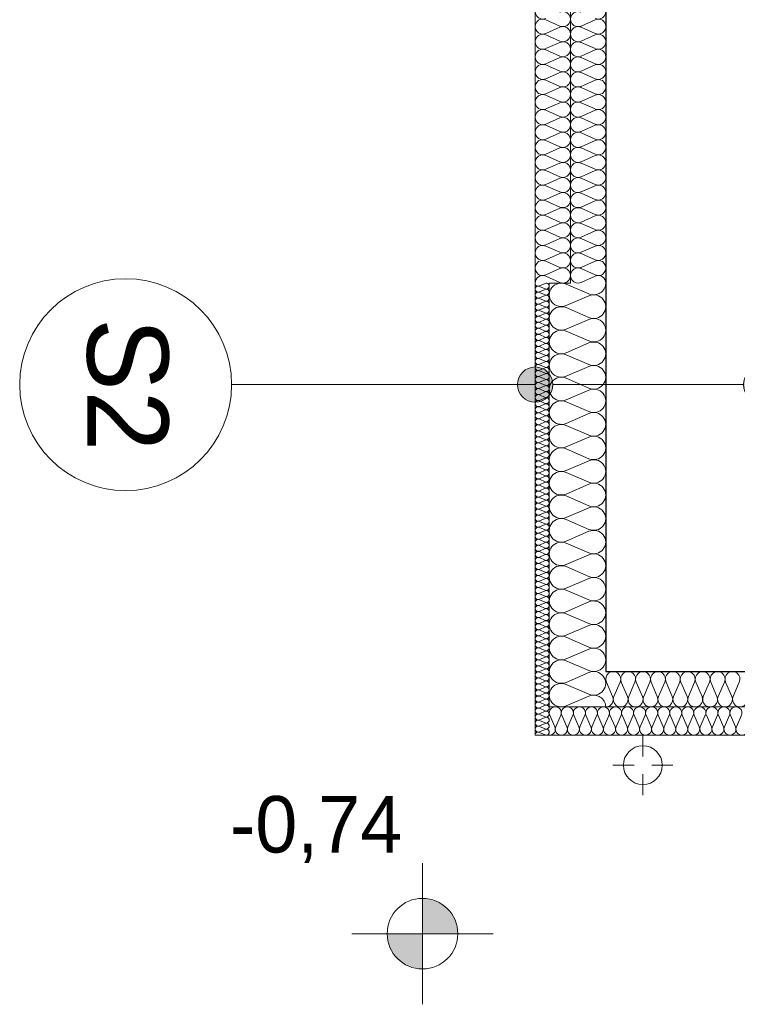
# Model space of a CAD drawing. Extents: x -440864 to -355682, y 13652 to 155872.
# Tile 86 of 179: x -382472 to -380439, y 21971 to 24758. Entities that reach past the tile are written whole.
import ezdxf

# ---------------------------------------------------------------- set-up
doc = ezdxf.new("R2010")
doc.units = 0
doc.header["$MEASUREMENT"] = 0
for name, color, linetype in [('#podkład', 252, 'Continuous'), ('Arch ocieplenie', 252, 'Continuous'), ('Arch opisy', 252, 'Continuous'), ('Inwent Izolacje', 252, 'Continuous'), ('INWENT RZĘDNE', 252, 'Continuous')]:
    doc.layers.add(name, color=color, linetype=linetype)
for name, color, linetype, lineweight in [('Arch ocieplenie_Nr_Pióra__9', 252, 'Continuous', 13), ('Arch opisy_Nr_Pióra__1', 252, 'Continuous', 25), ('Arch opisy_Nr_Pióra__21', 252, 'Continuous', 9), ('Arch wykończenie_Nr_Pióra__3', 252, 'Continuous', 18), ('INWENT DACH_Nr_Pióra__21', 252, 'Continuous', 9), ('Inwent Izolacje_Nr_Pióra__2', 252, 'Continuous', 13), ('INWENT RZĘDNE_Nr_Pióra__21', 252, 'Continuous', 9), ('INWENT.ŚCIANY_Nr_Pióra__1', 252, 'Continuous', 25), ('INWENT.ŚCIANY_Nr_Pióra__2', 252, 'Continuous', 13)]:
    doc.layers.add(name, color=color, linetype=linetype, lineweight=lineweight)
doc.styles.add('GENERATED_STYLE_2', font='txt')
doc.styles.add('GENERATED_STYLE_5', font='txt')

# ---------------------------------------------------------------- blocks, each defined once
blk = doc.blocks.new('Izolacja cieplna 14_10', base_point=(-430444.9, 22732.6))
at = {"layer": 'Arch ocieplenie_Nr_Pióra__9', "linetype": 'Continuous'}
for p, q in [((-430443.5, 22788.8), (-430429.3, 22756.5)), ((-430426.5, 22756.5), (-430412.3, 22788.8)), ((-430409.4, 22788.8), (-430395.2, 22756.5)), ((-430392.4, 22756.5), (-430378.2, 22788.8)), ((-430375.3, 22788.8), (-430361.1, 22756.5)), ((-430358.2, 22756.5), (-430344.1, 22788.8)), ((-430341.2, 22788.8), (-430327, 22756.5)), ((-430324.1, 22756.5), (-430309.9, 22788.8)), ((-430307.1, 22788.8), (-430292.9, 22756.5)), ((-430290, 22756.5), (-430275.8, 22788.8)), ((-430273, 22788.8), (-430258.8, 22756.5)), ((-430255.9, 22756.5), (-430241.7, 22788.8)), ((-430238.9, 22788.8), (-430224.7, 22756.5)), ((-430221.8, 22756.5), (-430207.6, 22788.8)), ((-430204.8, 22788.8), (-430190.6, 22756.5)), ((-430187.7, 22756.5), (-430173.5, 22788.8)), ((-430170.6, 22788.8), (-430156.5, 22756.5)), ((-430153.6, 22756.5), (-430139.4, 22788.8)), ((-430136.5, 22788.8), (-430122.4, 22756.5)), ((-430119.5, 22756.5), (-430105.3, 22788.8)), ((-430102.4, 22788.8), (-430088.2, 22756.5)), ((-430085.4, 22756.5), (-430071.2, 22788.8)), ((-430068.3, 22788.8), (-430054.1, 22756.5)), ((-430051.3, 22756.5), (-430037.1, 22788.8)), ((-430034.2, 22788.8), (-430020, 22756.5)), ((-430017.2, 22756.5), (-430003, 22788.8)), ((-430000.1, 22788.8), (-429985.9, 22756.5)), ((-429983.1, 22756.5), (-429968.9, 22788.8)), ((-429966, 22788.8), (-429951.8, 22756.5)), ((-429948.9, 22756.5), (-429934.8, 22788.8)), ((-429931.9, 22788.8), (-429917.7, 22756.5)), ((-429914.8, 22756.5), (-429900.7, 22788.8))]:
    blk.add_line(p, q, dxfattribs=at)
for centre, start_param, end_param in [((-430427.9, 22795.6), 5.870392, 9.837571), ((-430393.8, 22795.6), 5.870392, 9.837571), ((-430359.7, 22795.6), 5.870392, 9.837571), ((-430325.6, 22795.6), 5.870392, 9.837571), ((-430291.5, 22795.6), 5.870392, 9.837571), ((-430257.4, 22795.6), 5.870392, 9.837571), ((-430223.2, 22795.6), 5.870392, 9.837571), ((-430189.1, 22795.6), 5.870392, 9.837571), ((-430155, 22795.6), 5.870392, 9.837571), ((-430120.9, 22795.6), 5.870392, 9.837571), ((-430086.8, 22795.6), 5.870392, 9.837571), ((-430052.7, 22795.6), 5.870392, 9.837571), ((-430018.6, 22795.6), 5.870392, 9.837571), ((-429984.5, 22795.6), 5.870392, 9.837571), ((-429950.4, 22795.6), 5.870392, 9.837571), ((-429916.3, 22795.6), 5.870392, 9.837571), ((-430444.9, 22749.6), 4.712389, 6.695979), ((-430410.8, 22749.6), 2.7288, 6.695979), ((-430376.7, 22749.6), 2.7288, 6.695979), ((-430342.6, 22749.6), 2.7288, 6.695979), ((-430308.5, 22749.6), 2.7288, 6.695979), ((-430274.4, 22749.6), 2.7288, 6.695979), ((-430240.3, 22749.6), 2.7288, 6.695979), ((-430206.2, 22749.6), 2.7288, 6.695979), ((-430172.1, 22749.6), 2.7288, 6.695979), ((-430138, 22749.6), 2.7288, 6.695979), ((-430103.9, 22749.6), 2.7288, 6.695979), ((-430069.8, 22749.6), 2.7288, 6.695979), ((-430035.7, 22749.6), 2.7288, 6.695979), ((-430001.5, 22749.6), 2.7288, 6.695979), ((-429967.4, 22749.6), 2.7288, 6.695979), ((-429933.3, 22749.6), 2.7288, 6.695979), ((-429899.2, 22749.6), 2.7288, 6.695979)]:
    blk.add_ellipse(centre, major_axis=(17.1, 0), ratio=0.997691, start_param=start_param, end_param=end_param, dxfattribs=at)
blk = doc.blocks.new('Izolacja cieplna 14_11', base_point=(-430484.9, 28112.6))
at = {"layer": 'Arch ocieplenie_Nr_Pióra__9', "linetype": 'Continuous'}
for p, q in [((-430455.1, 24758.2), (-430414.7, 24740.4)), ((-430414.7, 24736.9), (-430455.1, 24719.1)), ((-430455.1, 24715.5), (-430414.7, 24697.7)), ((-430414.7, 24694.2), (-430455.1, 24676.4)), ((-430455.1, 24672.8), (-430414.7, 24655)), ((-430414.7, 24651.4), (-430455.1, 24633.7)), ((-430455.1, 24630.1), (-430414.7, 24612.3)), ((-430414.7, 24608.7), (-430455.1, 24591)), ((-430455.1, 24587.4), (-430414.7, 24569.6)), ((-430414.7, 24566), (-430455.1, 24548.3)), ((-430455.1, 24544.7), (-430414.7, 24526.9)), ((-430414.7, 24523.3), (-430455.1, 24505.6)), ((-430455.1, 24502), (-430414.7, 24484.2)), ((-430414.7, 24480.6), (-430455.1, 24462.8)), ((-430455.1, 24459.3), (-430414.7, 24441.5)), ((-430414.7, 24437.9), (-430455.1, 24420.1)), ((-430455.1, 24416.5), (-430414.7, 24398.8)), ((-430414.7, 24395.2), (-430455.1, 24377.4)), ((-430455.1, 24373.8), (-430414.7, 24356.1)), ((-430414.7, 24352.5), (-430455.1, 24334.7)), ((-430455.1, 24331.1), (-430414.7, 24313.4)), ((-430414.7, 24309.8), (-430455.1, 24292)), ((-430455.1, 24288.4), (-430414.7, 24270.7)), ((-430414.7, 24267.1), (-430455.1, 24249.3)), ((-430455.1, 24245.7), (-430414.7, 24227.9)), ((-430414.7, 24224.4), (-430455.1, 24206.6)), ((-430455.1, 24203), (-430414.7, 24185.2)), ((-430414.7, 24181.7), (-430455.1, 24163.9)), ((-430455.1, 24160.3), (-430414.7, 24142.5)), ((-430414.7, 24138.9), (-430455.1, 24121.2)), ((-430455.1, 24117.6), (-430414.7, 24099.8)), ((-430414.7, 24096.2), (-430455.1, 24078.5)), ((-430455.1, 24074.9), (-430414.7, 24057.1)), ((-430414.7, 24053.5), (-430455.1, 24035.8)), ((-430455.1, 24032.2), (-430414.7, 24014.4))]:
    blk.add_line(p, q, dxfattribs=at)
for centre, start_param, end_param in [((-430463.7, 24781.4), 2.7288, 6.695979), ((-430406.2, 24760), 5.870392, 9.837571), ((-430463.7, 24738.7), 2.7288, 6.695979), ((-430406.2, 24717.3), 5.870392, 9.837571), ((-430463.7, 24695.9), 2.7288, 6.695979), ((-430463.7, 24653.2), 2.7288, 6.695979), ((-430406.2, 24674.6), 5.870392, 9.837571), ((-430406.2, 24631.9), 5.870392, 9.837571), ((-430463.7, 24610.5), 2.7288, 6.695979), ((-430463.7, 24567.8), 2.7288, 6.695979), ((-430406.2, 24589.2), 5.870392, 9.837571), ((-430406.2, 24546.5), 5.870392, 9.837571), ((-430463.7, 24525.1), 2.7288, 6.695979), ((-430463.7, 24482.4), 2.7288, 6.695979), ((-430406.2, 24503.8), 5.870392, 9.837571), ((-430406.2, 24461), 5.870392, 9.837571), ((-430463.7, 24439.7), 2.7288, 6.695979), ((-430406.2, 24418.3), 5.870392, 9.837571), ((-430463.7, 24397), 2.7288, 6.695979), ((-430406.2, 24375.6), 5.870392, 9.837571), ((-430463.7, 24354.3), 2.7288, 6.695979), ((-430406.2, 24332.9), 5.870392, 9.837571), ((-430463.7, 24311.6), 2.7288, 6.695979), ((-430406.2, 24290.2), 5.870392, 9.837571), ((-430463.7, 24268.9), 2.7288, 6.695979), ((-430406.2, 24247.5), 5.870392, 9.837571), ((-430463.7, 24226.2), 2.7288, 6.695979), ((-430406.2, 24204.8), 5.870392, 9.837571), ((-430463.7, 24183.4), 2.7288, 6.695979), ((-430406.2, 24162.1), 5.870392, 9.837571), ((-430463.7, 24140.7), 2.7288, 6.695979), ((-430406.2, 24119.4), 5.870392, 9.837571), ((-430463.7, 24098), 2.7288, 6.695979), ((-430406.2, 24076.7), 5.870392, 9.837571), ((-430463.7, 24055.3), 2.7288, 6.695979), ((-430463.7, 24012.6), 2.7288, 4.712389), ((-430406.2, 24034), 5.870392, 9.837571)]:
    blk.add_ellipse(centre, major_axis=(0, -21.4), ratio=0.995956, start_param=start_param, end_param=end_param, dxfattribs=at)
blk = doc.blocks.new('Izolacja cieplna 14_12', base_point=(-430484.9, 24012.6))
at = {"layer": 'Arch ocieplenie_Nr_Pióra__9', "linetype": 'Continuous'}
for p, q in [((-430456.9, 24011.9), (-430473, 24004.8)), ((-430473, 24003.4), (-430456.9, 23996.3)), ((-430456.9, 23994.8), (-430473, 23987.7)), ((-430473, 23986.3), (-430456.9, 23979.2)), ((-430456.9, 23977.8), (-430473, 23970.7)), ((-430473, 23969.2), (-430456.9, 23962.1)), ((-430456.9, 23960.7), (-430473, 23953.6)), ((-430473, 23952.2), (-430456.9, 23945.1)), ((-430456.9, 23943.6), (-430473, 23936.5)), ((-430473, 23935.1), (-430456.9, 23928)), ((-430456.9, 23926.6), (-430473, 23919.5)), ((-430473, 23918), (-430456.9, 23910.9)), ((-430456.9, 23909.5), (-430473, 23902.4)), ((-430473, 23901), (-430456.9, 23893.9)), ((-430456.9, 23892.4), (-430473, 23885.3)), ((-430473, 23883.9), (-430456.9, 23876.8)), ((-430456.9, 23875.4), (-430473, 23868.3)), ((-430473, 23866.8), (-430456.9, 23859.7)), ((-430456.9, 23858.3), (-430473, 23851.2)), ((-430473, 23849.8), (-430456.9, 23842.7)), ((-430456.9, 23841.2), (-430473, 23834.1)), ((-430473, 23832.7), (-430456.9, 23825.6)), ((-430456.9, 23824.2), (-430473, 23817.1)), ((-430473, 23815.6), (-430456.9, 23808.5)), ((-430456.9, 23807.1), (-430473, 23800)), ((-430473, 23798.6), (-430456.9, 23791.5)), ((-430456.9, 23790), (-430473, 23782.9)), ((-430473, 23781.5), (-430456.9, 23774.4)), ((-430456.9, 23773), (-430473, 23765.9)), ((-430473, 23764.4), (-430456.9, 23757.3)), ((-430456.9, 23755.9), (-430473, 23748.8)), ((-430473, 23747.4), (-430456.9, 23740.3)), ((-430456.9, 23738.8), (-430473, 23731.7)), ((-430473, 23730.3), (-430456.9, 23723.2)), ((-430456.9, 23721.8), (-430473, 23714.7)), ((-430473, 23713.2), (-430456.9, 23706.1)), ((-430456.9, 23704.7), (-430473, 23697.6)), ((-430473, 23696.2), (-430456.9, 23689.1)), ((-430456.9, 23687.6), (-430473, 23680.5)), ((-430473, 23679.1), (-430456.9, 23672)), ((-430456.9, 23670.6), (-430473, 23663.5)), ((-430473, 23662), (-430456.9, 23654.9)), ((-430456.9, 23653.5), (-430473, 23646.4)), ((-430473, 23645), (-430456.9, 23637.9)), ((-430456.9, 23636.4), (-430473, 23629.3)), ((-430473, 23627.9), (-430456.9, 23620.8)), ((-430456.9, 23619.4), (-430473, 23612.3)), ((-430473, 23610.8), (-430456.9, 23603.7)), ((-430456.9, 23602.3), (-430473, 23595.2)), ((-430473, 23593.8), (-430456.9, 23586.7)), ((-430456.9, 23585.2), (-430473, 23578.1)), ((-430473, 23576.7), (-430456.9, 23569.6)), ((-430456.9, 23568.2), (-430473, 23561.1)), ((-430473, 23559.6), (-430456.9, 23552.5)), ((-430456.9, 23551.1), (-430473, 23544)), ((-430473, 23542.6), (-430456.9, 23535.5)), ((-430456.9, 23534), (-430473, 23526.9)), ((-430473, 23525.5), (-430456.9, 23518.4)), ((-430456.9, 23517), (-430473, 23509.9)), ((-430473, 23508.4), (-430456.9, 23501.3)), ((-430456.9, 23499.9), (-430473, 23492.8)), ((-430473, 23491.4), (-430456.9, 23484.3)), ((-430456.9, 23482.8), (-430473, 23475.7)), ((-430473, 23474.3), (-430456.9, 23467.2)), ((-430456.9, 23465.8), (-430473, 23458.7)), ((-430473, 23457.2), (-430456.9, 23450.1)), ((-430456.9, 23448.7), (-430473, 23441.6)), ((-430473, 23440.2), (-430456.9, 23433.1)), ((-430456.9, 23431.6), (-430473, 23424.5)), ((-430473, 23423.1), (-430456.9, 23416)), ((-430456.9, 23414.6), (-430473, 23407.5)), ((-430473, 23406), (-430456.9, 23398.9)), ((-430456.9, 23397.5), (-430473, 23390.4)), ((-430473, 23389), (-430456.9, 23381.9)), ((-430456.9, 23380.4), (-430473, 23373.3)), ((-430473, 23371.9), (-430456.9, 23364.8)), ((-430456.9, 23363.4), (-430473, 23356.3)), ((-430473, 23354.8), (-430456.9, 23347.7)), ((-430456.9, 23346.3), (-430473, 23339.2)), ((-430473, 23337.8), (-430456.9, 23330.7)), ((-430456.9, 23329.2), (-430473, 23322.1)), ((-430473, 23320.7), (-430456.9, 23313.6)), ((-430456.9, 23312.2), (-430473, 23305.1)), ((-430473, 23303.6), (-430456.9, 23296.5)), ((-430456.9, 23295.1), (-430473, 23288)), ((-430473, 23286.6), (-430456.9, 23279.5)), ((-430456.9, 23278), (-430473, 23270.9)), ((-430473, 23269.5), (-430456.9, 23262.4)), ((-430456.9, 23261), (-430473, 23253.9)), ((-430473, 23252.4), (-430456.9, 23245.3)), ((-430456.9, 23243.9), (-430473, 23236.8)), ((-430473, 23235.4), (-430456.9, 23228.3)), ((-430456.9, 23226.8), (-430473, 23219.7)), ((-430473, 23218.3), (-430456.9, 23211.2)), ((-430456.9, 23209.8), (-430473, 23202.7)), ((-430473, 23201.2), (-430456.9, 23194.1)), ((-430456.9, 23192.7), (-430473, 23185.6)), ((-430473, 23184.2), (-430456.9, 23177.1)), ((-430456.9, 23175.6), (-430473, 23168.5)), ((-430473, 23167.1), (-430456.9, 23160)), ((-430456.9, 23158.6), (-430473, 23151.5)), ((-430473, 23150), (-430456.9, 23142.9)), ((-430456.9, 23141.5), (-430473, 23134.4)), ((-430473, 23133), (-430456.9, 23125.9)), ((-430456.9, 23124.4), (-430473, 23117.3)), ((-430473, 23115.9), (-430456.9, 23108.8)), ((-430456.9, 23107.4), (-430473, 23100.3)), ((-430473, 23098.8), (-430456.9, 23091.7)), ((-430456.9, 23090.3), (-430473, 23083.2)), ((-430473, 23081.8), (-430456.9, 23074.7)), ((-430456.9, 23073.2), (-430473, 23066.1)), ((-430473, 23064.7), (-430456.9, 23057.6)), ((-430456.9, 23056.2), (-430473, 23049.1)), ((-430473, 23047.6), (-430456.9, 23040.5)), ((-430456.9, 23039.1), (-430473, 23032)), ((-430473, 23030.6), (-430456.9, 23023.5)), ((-430456.9, 23022), (-430473, 23014.9)), ((-430473, 23013.5), (-430456.9, 23006.4)), ((-430456.9, 23005), (-430473, 22997.9)), ((-430473, 22996.4), (-430456.9, 22989.3)), ((-430456.9, 22987.9), (-430473, 22980.8)), ((-430473, 22979.4), (-430456.9, 22972.3)), ((-430456.9, 22970.8), (-430473, 22963.7)), ((-430473, 22962.3), (-430456.9, 22955.2)), ((-430456.9, 22953.8), (-430473, 22946.7)), ((-430473, 22945.2), (-430456.9, 22938.1)), ((-430456.9, 22936.7), (-430473, 22929.6)), ((-430473, 22928.2), (-430456.9, 22921.1)), ((-430456.9, 22919.6), (-430473, 22912.5)), ((-430473, 22911.1), (-430456.9, 22904)), ((-430456.9, 22902.6), (-430473, 22895.5)), ((-430473, 22894), (-430456.9, 22886.9)), ((-430456.9, 22885.5), (-430473, 22878.4)), ((-430473, 22877), (-430456.9, 22869.9)), ((-430456.9, 22868.4), (-430473, 22861.3)), ((-430473, 22859.9), (-430456.9, 22852.8)), ((-430456.9, 22851.4), (-430473, 22844.3)), ((-430473, 22842.8), (-430456.9, 22835.7)), ((-430456.9, 22834.3), (-430473, 22827.2)), ((-430473, 22825.8), (-430456.9, 22818.7)), ((-430456.9, 22817.2), (-430473, 22810.1)), ((-430473, 22808.7), (-430456.9, 22801.6)), ((-430456.9, 22800.2), (-430473, 22793.1)), ((-430473, 22791.6), (-430456.9, 22784.5)), ((-430456.9, 22783.1), (-430473, 22776)), ((-430473, 22774.6), (-430456.9, 22767.5)), ((-430456.9, 22766), (-430473, 22758.9)), ((-430473, 22757.5), (-430456.9, 22750.4)), ((-430456.9, 22749), (-430473, 22741.9)), ((-430473, 22740.4), (-430456.9, 22733.3))]:
    blk.add_line(p, q, dxfattribs=at)
for centre, start_param, end_param in [((-430476.4, 23995.5), 2.7288, 6.695979), ((-430476.4, 24012.6), 4.712389, 6.695979), ((-430453.5, 24004.1), 5.870392, 9.837571), ((-430476.4, 23978.5), 2.7288, 6.695979), ((-430453.5, 23987), 5.870392, 9.837571), ((-430453.5, 23969.9), 5.870392, 9.837571), ((-430476.4, 23961.4), 2.7288, 6.695979), ((-430476.4, 23944.3), 2.7288, 6.695979), ((-430453.5, 23952.9), 5.870392, 9.837571), ((-430476.4, 23927.3), 2.7288, 6.695979), ((-430476.4, 23910.2), 2.7288, 6.695979), ((-430453.5, 23935.8), 5.870392, 9.837571), ((-430453.5, 23918.7), 5.870392, 9.837571), ((-430476.4, 23893.1), 2.7288, 6.695979), ((-430453.5, 23901.7), 5.870392, 9.837571), ((-430453.5, 23884.6), 5.870392, 9.837571), ((-430476.4, 23876.1), 2.7288, 6.695979), ((-430476.4, 23859), 2.7288, 6.695979), ((-430453.5, 23867.5), 5.870392, 9.837571), ((-430476.4, 23841.9), 2.7288, 6.695979), ((-430453.5, 23850.5), 5.870392, 9.837571), ((-430453.5, 23833.4), 5.870392, 9.837571), ((-430476.4, 23824.9), 2.7288, 6.695979), ((-430476.4, 23807.8), 2.7288, 6.695979), ((-430453.5, 23816.3), 5.870392, 9.837571), ((-430453.5, 23799.3), 5.870392, 9.837571), ((-430476.4, 23790.7), 2.7288, 6.695979), ((-430476.4, 23773.7), 2.7288, 6.695979), ((-430453.5, 23782.2), 5.870392, 9.837571), ((-430476.4, 23756.6), 2.7288, 6.695979), ((-430453.5, 23765.1), 5.870392, 9.837571), ((-430453.5, 23748.1), 5.870392, 9.837571), ((-430476.4, 23739.5), 2.7288, 6.695979), ((-430476.4, 23722.5), 2.7288, 6.695979), ((-430453.5, 23731), 5.870392, 9.837571), ((-430476.4, 23705.4), 2.7288, 6.695979), ((-430476.4, 23688.3), 2.7288, 6.695979), ((-430453.5, 23713.9), 5.870392, 9.837571), ((-430453.5, 23696.9), 5.870392, 9.837571), ((-430476.4, 23671.3), 2.7288, 6.695979), ((-430453.5, 23679.8), 5.870392, 9.837571), ((-430453.5, 23662.7), 5.870392, 9.837571), ((-430476.4, 23654.2), 2.7288, 6.695979), ((-430476.4, 23637.1), 2.7288, 6.695979), ((-430453.5, 23645.7), 5.870392, 9.837571), ((-430476.4, 23620.1), 2.7288, 6.695979), ((-430476.4, 23603), 2.7288, 6.695979), ((-430453.5, 23628.6), 5.870392, 9.837571), ((-430453.5, 23611.5), 5.870392, 9.837571), ((-430476.4, 23585.9), 2.7288, 6.695979), ((-430453.5, 23594.5), 5.870392, 9.837571), ((-430453.5, 23577.4), 5.870392, 9.837571), ((-430476.4, 23568.9), 2.7288, 6.695979), ((-430476.4, 23551.8), 2.7288, 6.695979), ((-430453.5, 23560.3), 5.870392, 9.837571), ((-430476.4, 23534.7), 2.7288, 6.695979), ((-430453.5, 23543.3), 5.870392, 9.837571), ((-430453.5, 23526.2), 5.870392, 9.837571), ((-430476.4, 23517.7), 2.7288, 6.695979), ((-430476.4, 23500.6), 2.7288, 6.695979), ((-430453.5, 23509.1), 5.870392, 9.837571), ((-430453.5, 23492.1), 5.870392, 9.837571), ((-430476.4, 23483.5), 2.7288, 6.695979), ((-430476.4, 23466.5), 2.7288, 6.695979), ((-430453.5, 23475), 5.870392, 9.837571), ((-430476.4, 23449.4), 2.7288, 6.695979), ((-430453.5, 23457.9), 5.870392, 9.837571), ((-430453.5, 23440.9), 5.870392, 9.837571), ((-430476.4, 23432.3), 2.7288, 6.695979), ((-430476.4, 23415.3), 2.7288, 6.695979), ((-430453.5, 23423.8), 5.870392, 9.837571), ((-430476.4, 23398.2), 2.7288, 6.695979), ((-430476.4, 23381.1), 2.7288, 6.695979), ((-430453.5, 23406.7), 5.870392, 9.837571), ((-430453.5, 23389.7), 5.870392, 9.837571), ((-430476.4, 23364.1), 2.7288, 6.695979), ((-430453.5, 23372.6), 5.870392, 9.837571), ((-430453.5, 23355.5), 5.870392, 9.837571), ((-430476.4, 23347), 2.7288, 6.695979), ((-430476.4, 23329.9), 2.7288, 6.695979), ((-430453.5, 23338.5), 5.870392, 9.837571), ((-430476.4, 23312.9), 2.7288, 6.695979), ((-430453.5, 23321.4), 5.870392, 9.837571), ((-430453.5, 23304.3), 5.870392, 9.837571), ((-430476.4, 23295.8), 2.7288, 6.695979), ((-430476.4, 23278.7), 2.7288, 6.695979), ((-430453.5, 23287.3), 5.870392, 9.837571), ((-430453.5, 23270.2), 5.870392, 9.837571), ((-430476.4, 23261.7), 2.7288, 6.695979), ((-430476.4, 23244.6), 2.7288, 6.695979), ((-430453.5, 23253.1), 5.870392, 9.837571), ((-430476.4, 23227.5), 2.7288, 6.695979), ((-430453.5, 23236.1), 5.870392, 9.837571), ((-430453.5, 23219), 5.870392, 9.837571), ((-430476.4, 23210.5), 2.7288, 6.695979), ((-430476.4, 23193.4), 2.7288, 6.695979), ((-430453.5, 23201.9), 5.870392, 9.837571), ((-430453.5, 23184.9), 5.870392, 9.837571), ((-430476.4, 23176.3), 2.7288, 6.695979), ((-430476.4, 23159.3), 2.7288, 6.695979), ((-430453.5, 23167.8), 5.870392, 9.837571), ((-430476.4, 23142.2), 2.7288, 6.695979), ((-430453.5, 23150.7), 5.870392, 9.837571), ((-430453.5, 23133.7), 5.870392, 9.837571), ((-430476.4, 23125.1), 2.7288, 6.695979), ((-430476.4, 23108.1), 2.7288, 6.695979), ((-430453.5, 23116.6), 5.870392, 9.837571), ((-430476.4, 23091), 2.7288, 6.695979), ((-430476.4, 23073.9), 2.7288, 6.695979), ((-430453.5, 23099.5), 5.870392, 9.837571), ((-430453.5, 23082.5), 5.870392, 9.837571), ((-430476.4, 23056.9), 2.7288, 6.695979), ((-430453.5, 23065.4), 5.870392, 9.837571), ((-430453.5, 23048.3), 5.870392, 9.837571), ((-430476.4, 23039.8), 2.7288, 6.695979), ((-430476.4, 23022.7), 2.7288, 6.695979), ((-430453.5, 23031.3), 5.870392, 9.837571), ((-430476.4, 23005.7), 2.7288, 6.695979), ((-430453.5, 23014.2), 5.870392, 9.837571), ((-430453.5, 22997.1), 5.870392, 9.837571), ((-430476.4, 22988.6), 2.7288, 6.695979), ((-430476.4, 22971.5), 2.7288, 6.695979), ((-430453.5, 22980.1), 5.870392, 9.837571), ((-430453.5, 22963), 5.870392, 9.837571), ((-430476.4, 22954.5), 2.7288, 6.695979), ((-430476.4, 22937.4), 2.7288, 6.695979), ((-430453.5, 22945.9), 5.870392, 9.837571), ((-430476.4, 22920.3), 2.7288, 6.695979), ((-430453.5, 22928.9), 5.870392, 9.837571), ((-430453.5, 22911.8), 5.870392, 9.837571), ((-430476.4, 22903.3), 2.7288, 6.695979), ((-430476.4, 22886.2), 2.7288, 6.695979), ((-430453.5, 22894.7), 5.870392, 9.837571), ((-430476.4, 22869.1), 2.7288, 6.695979), ((-430476.4, 22852.1), 2.7288, 6.695979), ((-430453.5, 22877.7), 5.870392, 9.837571), ((-430453.5, 22860.6), 5.870392, 9.837571), ((-430476.4, 22835), 2.7288, 6.695979), ((-430453.5, 22843.5), 5.870392, 9.837571), ((-430453.5, 22826.5), 5.870392, 9.837571), ((-430476.4, 22817.9), 2.7288, 6.695979), ((-430476.4, 22800.9), 2.7288, 6.695979), ((-430453.5, 22809.4), 5.870392, 9.837571), ((-430476.4, 22783.8), 2.7288, 6.695979), ((-430476.4, 22766.7), 2.7288, 6.695979), ((-430453.5, 22792.3), 5.870392, 9.837571), ((-430453.5, 22775.3), 5.870392, 9.837571), ((-430476.4, 22749.7), 2.7288, 6.695979), ((-430453.5, 22758.2), 5.870392, 9.837571), ((-430453.5, 22741.1), 5.870392, 9.837571), ((-430476.4, 22732.6), 2.7288, 4.712389)]:
    blk.add_ellipse(centre, major_axis=(0, -8.53), ratio=0.996928, start_param=start_param, end_param=end_param, dxfattribs=at)
blk = doc.blocks.new('Izolacja cieplna 14_262', base_point=(-430284.9, 22812.6))
at = {"layer": 'Inwent Izolacje_Nr_Pióra__2', "linetype": 'Continuous'}
for p, q in [((-430283.2, 22882.8), (-430265.6, 22842.4)), ((-430262.1, 22842.4), (-430244.5, 22882.8)), ((-430241, 22882.8), (-430223.4, 22842.4)), ((-430219.9, 22842.4), (-430202.3, 22882.8)), ((-430198.7, 22882.8), (-430181.2, 22842.4)), ((-430177.6, 22842.4), (-430160.1, 22882.8)), ((-430156.5, 22882.8), (-430139, 22842.4)), ((-430135.4, 22842.4), (-430117.9, 22882.8)), ((-430114.3, 22882.8), (-430096.8, 22842.4)), ((-430093.2, 22842.4), (-430075.6, 22882.8)), ((-430072.1, 22882.8), (-430054.5, 22842.4)), ((-430051, 22842.4), (-430033.4, 22882.8)), ((-430029.9, 22882.8), (-430012.3, 22842.4)), ((-430008.8, 22842.4), (-429991.2, 22882.8)), ((-429987.7, 22882.8), (-429970.1, 22842.4)), ((-429966.6, 22842.4), (-429949, 22882.8)), ((-429945.5, 22882.8), (-429927.9, 22842.4)), ((-429924.4, 22842.4), (-429906.8, 22882.8))]:
    blk.add_line(p, q, dxfattribs=at)
for centre, start_param, end_param in [((-430263.8, 22891.3), 4.299595, 8.266775), ((-430221.6, 22891.3), 4.299595, 8.266775), ((-430179.4, 22891.3), 4.299595, 8.266775), ((-430137.2, 22891.3), 4.299595, 8.266775), ((-430095, 22891.3), 4.299595, 8.266775), ((-430052.8, 22891.3), 4.299595, 8.266775), ((-430010.6, 22891.3), 4.299595, 8.266775), ((-429968.3, 22891.3), 4.299595, 8.266775), ((-429926.1, 22891.3), 4.299595, 8.266775), ((-430284.9, 22833.9), 3.141593, 5.125182), ((-430242.7, 22833.9), 1.158004, 5.125183), ((-430200.5, 22833.9), 1.158004, 5.125183), ((-430158.3, 22833.9), 1.158004, 5.125183), ((-430116.1, 22833.9), 1.158004, 5.125183), ((-430073.9, 22833.9), 1.158004, 5.125183), ((-430031.7, 22833.9), 1.158004, 5.125183), ((-429989.4, 22833.9), 1.158004, 5.125183), ((-429947.2, 22833.9), 1.158004, 5.125183), ((-429905, 22833.9), 1.158004, 5.125183)]:
    blk.add_ellipse(centre, major_axis=(0, 21.3), ratio=0.992446, start_param=start_param, end_param=end_param, dxfattribs=at)
blk = doc.blocks.new('Izolacja cieplna 14_263', base_point=(-430284.9, 22812.6))
at = {"layer": 'Inwent Izolacje_Nr_Pióra__2', "linetype": 'Continuous'}
for p, q in [((-430332.6, 23982.1), (-430397.3, 24009.8)), ((-430397.3, 23948.7), (-430332.6, 23976.5)), ((-430332.6, 23915.4), (-430397.3, 23943.1)), ((-430397.3, 23882.1), (-430332.6, 23909.8)), ((-430332.6, 23848.7), (-430397.3, 23876.5)), ((-430397.3, 23815.4), (-430332.6, 23843.1)), ((-430332.6, 23782.1), (-430397.3, 23809.8)), ((-430397.3, 23748.7), (-430332.6, 23776.5)), ((-430332.6, 23715.4), (-430397.3, 23743.1)), ((-430397.3, 23682.1), (-430332.6, 23709.8)), ((-430332.6, 23648.7), (-430397.3, 23676.5)), ((-430397.3, 23615.4), (-430332.6, 23643.1)), ((-430332.6, 23582.1), (-430397.3, 23609.8)), ((-430397.3, 23548.7), (-430332.6, 23576.5)), ((-430332.6, 23515.4), (-430397.3, 23543.1)), ((-430397.3, 23482.1), (-430332.6, 23509.8)), ((-430332.6, 23448.7), (-430397.3, 23476.5)), ((-430397.3, 23415.4), (-430332.6, 23443.1)), ((-430332.6, 23382.1), (-430397.3, 23409.8)), ((-430397.3, 23348.7), (-430332.6, 23376.5)), ((-430332.6, 23315.4), (-430397.3, 23343.1)), ((-430397.3, 23282.1), (-430332.6, 23309.8)), ((-430332.6, 23248.7), (-430397.3, 23276.5)), ((-430397.3, 23215.4), (-430332.6, 23243.1)), ((-430332.6, 23182.1), (-430397.3, 23209.8)), ((-430397.3, 23148.7), (-430332.6, 23176.5)), ((-430332.6, 23115.4), (-430397.3, 23143.1)), ((-430397.3, 23082.1), (-430332.6, 23109.8)), ((-430332.6, 23048.7), (-430397.3, 23076.5)), ((-430397.3, 23015.4), (-430332.6, 23043.1)), ((-430332.6, 22982.1), (-430397.3, 23009.8)), ((-430397.3, 22948.7), (-430332.6, 22976.5)), ((-430332.6, 22915.4), (-430397.3, 22943.1)), ((-430397.3, 22882.1), (-430332.6, 22909.8)), ((-430332.6, 22848.7), (-430397.3, 22876.5)), ((-430397.3, 22815.4), (-430332.6, 22843.1))]:
    blk.add_line(p, q, dxfattribs=at)
for centre, start_param, end_param in [((-430410.9, 23979.3), 4.299595, 8.266775), ((-430319, 24012.6), 1.158004, 3.141593), ((-430319, 23945.9), 1.158004, 5.125183), ((-430410.9, 23912.6), 4.299595, 8.266775), ((-430319, 23879.3), 1.158004, 5.125183), ((-430410.9, 23845.9), 4.299595, 8.266775), ((-430319, 23812.6), 1.158004, 5.125183), ((-430410.9, 23779.3), 4.299595, 8.266775), ((-430319, 23745.9), 1.158004, 5.125183), ((-430410.9, 23712.6), 4.299595, 8.266775), ((-430319, 23679.3), 1.158004, 5.125183), ((-430410.9, 23645.9), 4.299595, 8.266775), ((-430319, 23612.6), 1.158004, 5.125183), ((-430410.9, 23579.3), 4.299595, 8.266775), ((-430319, 23545.9), 1.158004, 5.125183), ((-430410.9, 23512.6), 4.299595, 8.266775), ((-430319, 23479.3), 1.158004, 5.125183), ((-430410.9, 23445.9), 4.299595, 8.266775), ((-430319, 23412.6), 1.158004, 5.125183), ((-430410.9, 23379.3), 4.299595, 8.266775), ((-430319, 23345.9), 1.158004, 5.125183), ((-430410.9, 23312.6), 4.299595, 8.266775), ((-430319, 23279.3), 1.158004, 5.125183), ((-430410.9, 23245.9), 4.299595, 8.266775), ((-430319, 23212.6), 1.158004, 5.125183), ((-430410.9, 23179.3), 4.299595, 8.266775), ((-430319, 23145.9), 1.158004, 5.125183), ((-430410.9, 23112.6), 4.299595, 8.266775), ((-430319, 23079.3), 1.158004, 5.125183), ((-430410.9, 23045.9), 4.299595, 8.266775), ((-430319, 23012.6), 1.158004, 5.125183), ((-430410.9, 22979.3), 4.299595, 8.266775), ((-430319, 22945.9), 1.158004, 5.125183), ((-430410.9, 22912.6), 4.299595, 8.266775), ((-430319, 22879.3), 1.158004, 5.125183), ((-430410.9, 22845.9), 4.299595, 8.266775), ((-430319, 22812.6), 3.141593, 5.125182)]:
    blk.add_ellipse(centre, major_axis=(-34, 0), ratio=0.979572, start_param=start_param, end_param=end_param, dxfattribs=at)
blk = doc.blocks.new('Izolacja cieplna 14_264', base_point=(-430284.9, 24012.6))
at = {"layer": 'Inwent Izolacje_Nr_Pióra__2', "linetype": 'Continuous'}
for p, q in [((-430355.1, 24740.4), (-430314.7, 24758.2)), ((-430314.7, 24719.1), (-430355.1, 24736.9)), ((-430355.1, 24697.7), (-430314.7, 24715.5)), ((-430314.7, 24676.4), (-430355.1, 24694.1)), ((-430355.1, 24655), (-430314.7, 24672.8)), ((-430314.7, 24633.7), (-430355.1, 24651.4)), ((-430355.1, 24612.3), (-430314.7, 24630.1)), ((-430314.7, 24591), (-430355.1, 24608.7)), ((-430355.1, 24569.6), (-430314.7, 24587.4)), ((-430314.7, 24548.3), (-430355.1, 24566)), ((-430355.1, 24526.9), (-430314.7, 24544.7)), ((-430314.7, 24505.6), (-430355.1, 24523.3)), ((-430355.1, 24484.2), (-430314.7, 24502)), ((-430314.7, 24462.8), (-430355.1, 24480.6)), ((-430355.1, 24441.5), (-430314.7, 24459.3)), ((-430314.7, 24420.1), (-430355.1, 24437.9)), ((-430355.1, 24398.8), (-430314.7, 24416.5)), ((-430314.7, 24377.4), (-430355.1, 24395.2)), ((-430355.1, 24356.1), (-430314.7, 24373.8)), ((-430314.7, 24334.7), (-430355.1, 24352.5)), ((-430355.1, 24313.4), (-430314.7, 24331.1)), ((-430314.7, 24292), (-430355.1, 24309.8)), ((-430355.1, 24270.7), (-430314.7, 24288.4)), ((-430314.7, 24249.3), (-430355.1, 24267.1)), ((-430355.1, 24227.9), (-430314.7, 24245.7)), ((-430314.7, 24206.6), (-430355.1, 24224.4)), ((-430355.1, 24185.2), (-430314.7, 24203)), ((-430314.7, 24163.9), (-430355.1, 24181.6)), ((-430355.1, 24142.5), (-430314.7, 24160.3)), ((-430314.7, 24121.2), (-430355.1, 24138.9)), ((-430355.1, 24099.8), (-430314.7, 24117.6)), ((-430314.7, 24078.5), (-430355.1, 24096.2)), ((-430355.1, 24057.1), (-430314.7, 24074.9)), ((-430314.7, 24035.8), (-430355.1, 24053.5)), ((-430355.1, 24014.4), (-430314.7, 24032.2))]:
    blk.add_line(p, q, dxfattribs=at)
for centre, start_param, end_param in [((-430363.7, 24760), 5.870392, 9.837571), ((-430306.2, 24781.4), 2.7288, 6.695979), ((-430306.2, 24738.7), 2.7288, 6.695979), ((-430363.7, 24717.3), 5.870392, 9.837571), ((-430306.2, 24695.9), 2.7288, 6.695979), ((-430363.7, 24674.6), 5.870392, 9.837571), ((-430306.2, 24653.2), 2.7288, 6.695979), ((-430363.7, 24631.9), 5.870392, 9.837571), ((-430306.2, 24610.5), 2.7288, 6.695979), ((-430363.7, 24589.2), 5.870392, 9.837571), ((-430306.2, 24567.8), 2.7288, 6.695979), ((-430363.7, 24546.5), 5.870392, 9.837571), ((-430306.2, 24525.1), 2.7288, 6.695979), ((-430363.7, 24503.8), 5.870392, 9.837571), ((-430306.2, 24482.4), 2.7288, 6.695979), ((-430363.7, 24461), 5.870392, 9.837571), ((-430306.2, 24439.7), 2.7288, 6.695979), ((-430363.7, 24418.3), 5.870392, 9.837571), ((-430363.7, 24375.6), 5.870392, 9.837571), ((-430306.2, 24397), 2.7288, 6.695979), ((-430306.2, 24354.3), 2.7288, 6.695979), ((-430363.7, 24332.9), 5.870392, 9.837571), ((-430363.7, 24290.2), 5.870392, 9.837571), ((-430306.2, 24311.6), 2.7288, 6.695979), ((-430306.2, 24268.9), 2.7288, 6.695979), ((-430363.7, 24247.5), 5.870392, 9.837571), ((-430363.7, 24204.8), 5.870392, 9.837571), ((-430306.2, 24226.2), 2.7288, 6.695979), ((-430306.2, 24183.4), 2.7288, 6.695979), ((-430363.7, 24162.1), 5.870392, 9.837571), ((-430363.7, 24119.4), 5.870392, 9.837571), ((-430306.2, 24140.7), 2.7288, 6.695979), ((-430306.2, 24098), 2.7288, 6.695979), ((-430363.7, 24076.7), 5.870392, 9.837571), ((-430306.2, 24055.3), 2.7288, 6.695979), ((-430363.7, 24034), 5.870392, 9.837571), ((-430306.2, 24012.6), 4.712389, 6.695979)]:
    blk.add_ellipse(centre, major_axis=(0, 21.4), ratio=0.995956, start_param=start_param, end_param=end_param, dxfattribs=at)
blk = doc.blocks.new('Koty wysokościowe_15', base_point=(-430804, 22170.6))
at = {"layer": 'INWENT RZĘDNE_Nr_Pióra__21', "linetype": 'Continuous'}
for points in [[(-430804, 22170.6), (-430704, 22170.6), (-430711.6, 22208.9), (-430733.3, 22241.3), (-430765.7, 22263), (-430804, 22270.6)], [(-430804, 22170.6), (-430904, 22170.6), (-430896.4, 22132.3), (-430874.7, 22099.9), (-430842.3, 22078.2), (-430804, 22070.6)]]:
    blk.add_hatch(color=256, dxfattribs=at).paths.add_polyline_path(points, flags=0)
for p, q in [((-430804, 21970.6), (-430804, 22370.6)), ((-431004, 22170.6), (-430604, 22170.6))]:
    blk.add_line(p, q, dxfattribs=at)
blk.add_circle((-430804, 22170.6), 100, dxfattribs=at)
at = {"layer": 'INWENT RZĘDNE_Nr_Pióra__21', "insert": (-431348.8, 22370.6), "char_height": 160, "attachment_point": 7, "style": 'GENERATED_STYLE_2'}
blk.add_mtext('{-0,74}', dxfattribs=at)
blk = doc.blocks.new('Linia_62', base_point=(-430484.9, 23725.1))
at = {"layer": 'Arch opisy_Nr_Pióra__21', "linetype": 'Continuous'}
blk.add_line((-430484.9, 23725.1), (-431344.7, 23725.1), dxfattribs=at)
blk.add_circle((-431644.7, 23725.1), 300, dxfattribs=at)
blk = doc.blocks.new('Linia_63', base_point=(-429844.9, 23725.1))
at = {"layer": 'Arch opisy_Nr_Pióra__21', "linetype": 'Continuous'}
for points in [[(-430434.9, 23725.1), (-430438.8, 23744.2), (-430449.6, 23760.4), (-430465.8, 23771.3), (-430484.9, 23775.1), (-430504.1, 23771.3), (-430520.3, 23760.4), (-430531.1, 23744.2), (-430534.9, 23725.1), (-430531.1, 23705.9), (-430520.3, 23689.7), (-430504.1, 23678.9), (-430484.9, 23675.1), (-430465.8, 23678.9), (-430449.6, 23689.7), (-430438.8, 23705.9)], [(-429794.9, 23725.1), (-429798.8, 23744.2), (-429809.6, 23760.4), (-429825.8, 23771.3), (-429844.9, 23775.1), (-429864.1, 23771.3), (-429880.3, 23760.4), (-429891.1, 23744.2), (-429894.9, 23725.1), (-429891.1, 23705.9), (-429880.3, 23689.7), (-429864.1, 23678.9), (-429844.9, 23675.1), (-429825.8, 23678.9), (-429809.6, 23689.7), (-429798.8, 23705.9)]]:
    blk.add_hatch(color=256, dxfattribs=at).paths.add_polyline_path(points, flags=0)
blk.add_line((-429894.9, 23725.1), (-430434.9, 23725.1), dxfattribs=at)
for centre in [(-430484.9, 23725.1), (-429844.9, 23725.1)]:
    blk.add_circle(centre, 50, dxfattribs=at)
blk = doc.blocks.new('parter')
at = {"layer": 'Arch wykończenie_Nr_Pióra__3', "color": 252, "linetype": 'Continuous'}
for p, q in [((-430484.9, 28112.6), (-430484.9, 22732.6)), ((-430484.9, 22732.6), (-427920.9, 22732.6))]:
    blk.add_line(p, q, dxfattribs=at)
at = {"layer": 'INWENT DACH_Nr_Pióra__21', "color": 252, "linetype": 'Continuous'}
for p, q in [((-430179.9, 22672.6), (-430179.9, 22732.6)), ((-430204.9, 22647.6), (-430264.9, 22647.6)), ((-430154.9, 22647.6), (-430094.9, 22647.6)), ((-430179.9, 22622.6), (-430179.9, 22562.6))]:
    blk.add_line(p, q, dxfattribs=at)
blk.add_circle((-430179.9, 22647.6), 55, dxfattribs=at)
at = {"layer": 'INWENT.ŚCIANY_Nr_Pióra__1', "color": 252, "linetype": 'Continuous'}
for p, q in [((-430284.9, 28072.6), (-430284.9, 22912.6)), ((-430284.9, 22912.6), (-427964.9, 22912.6))]:
    blk.add_line(p, q, dxfattribs=at)
at = {"layer": 'INWENT.ŚCIANY_Nr_Pióra__2', "color": 252, "linetype": 'Continuous'}
for p, q in [((-430384.9, 28112.6), (-430384.9, 24012.6)), ((-430384.9, 24012.6), (-430444.9, 24012.6)), ((-430444.9, 24012.6), (-430444.9, 22812.6)), ((-427920.9, 22812.6), (-430444.9, 22812.6))]:
    blk.add_line(p, q, dxfattribs=at)
at = {"layer": 'Arch ocieplenie', "color": 252, "linetype": 'Continuous', "lineweight": 13}
for name, p in [('Izolacja cieplna 14_11', (-430484.9, 28112.6)), ('Izolacja cieplna 14_12', (-430484.9, 24012.6)), ('Izolacja cieplna 14_10', (-430444.9, 22732.6))]:
    blk.add_blockref(name, p, dxfattribs=at)
at = {"layer": 'Arch opisy', "color": 252, "linetype": 'Continuous'}
for name, p in [('Linia_62', (-430484.9, 23725.1)), ('Linia_63', (-429844.9, 23725.1))]:
    blk.add_blockref(name, p, dxfattribs=at)
at = {"layer": 'Inwent Izolacje', "color": 252, "linetype": 'Continuous', "lineweight": 13}
for name, p in [('Izolacja cieplna 14_264', (-430284.9, 24012.6)), ('Izolacja cieplna 14_263', (-430284.9, 22812.6)), ('Izolacja cieplna 14_262', (-430284.9, 22812.6))]:
    blk.add_blockref(name, p, dxfattribs=at)
at = {"layer": 'INWENT RZĘDNE', "color": 252}
blk.add_blockref('Koty wysokościowe_15', (-430804, 22170.6), dxfattribs=at)
at = {"layer": 'Arch opisy_Nr_Pióra__1', "color": 252, "linetype": 'Continuous', "insert": (-431523.4, 23725.1), "char_height": 230, "attachment_point": 2, "rotation": 270, "style": 'GENERATED_STYLE_5'}
blk.add_mtext('{S2}', dxfattribs=at)

msp = doc.modelspace()

# ---------------------------------------------------------------- block references
at = {"layer": '#podkład', "color": 3, "lineweight": 50}
msp.add_blockref('parter', (49473.1, 0), dxfattribs=at)

doc.saveas('drawing.dxf')
